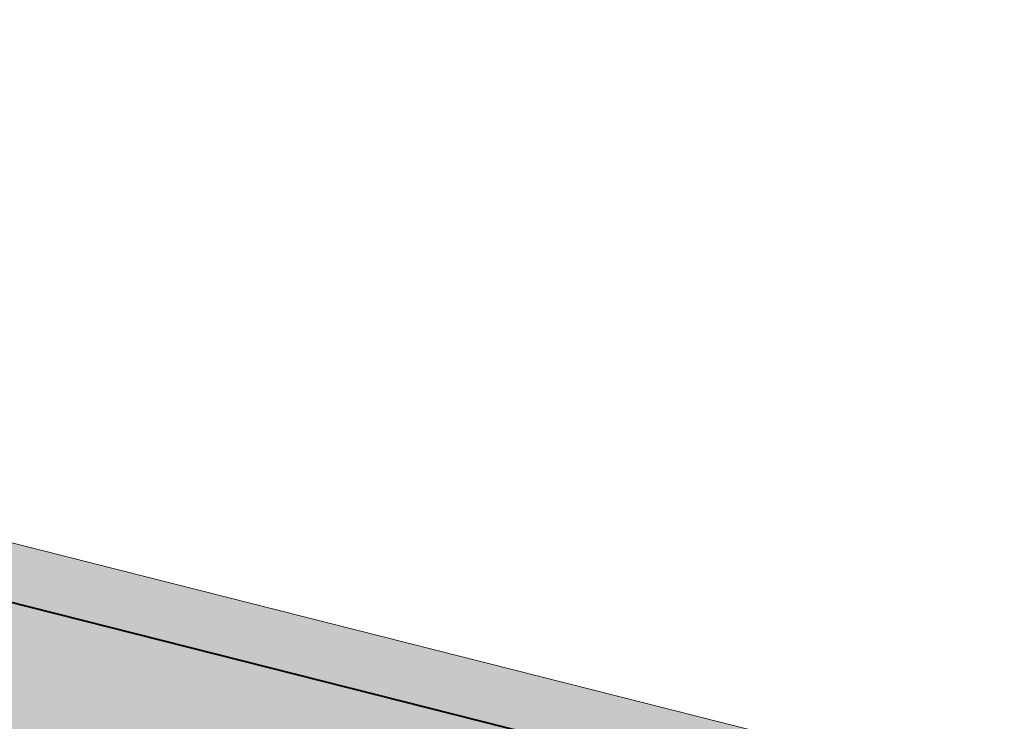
# Model space of a CAD drawing. Header units: metres. Extents: x 538891 to 1080079, y 6588829 to 13178720.
# Tile 44 of 169: x 538981 to 538998, y 6589585 to 6589597. Entities that reach past the tile are written whole.
import ezdxf

# ---------------------------------------------------------------- set-up
doc = ezdxf.new("R2010")
doc.units = ezdxf.units.M
doc.header["$LTSCALE"] = 0.4
doc.layers.add('KOLDE PST', color=7, linetype='Continuous')

# ---------------------------------------------------------------- blocks, each defined once
blk = doc.blocks.new('#9_019061_PP_TL (2D)')
at = {"linetype": 'Continuous', "lineweight": 0, "true_color": 0xffdf7f}
h = blk.add_hatch(color=41, dxfattribs=at)
h.paths.add_polyline_path([(538967.214, 6589597.092), (538966.987, 6589596.17), (538966.692, 6589594.97), (538965.842, 6589591.515), (538963.505, 6589580.654), (538963.324, 6589579.711), (538963.186, 6589578.761), (538963.091, 6589577.806), (538963.039, 6589576.847), (538963.03, 6589575.887), (538963.065, 6589574.927), (538963.143, 6589573.97), (538963.263, 6589573.018), (538965.899, 6589555.426), (538966.225, 6589553.938), (538966.749, 6589552.509), (538967.46, 6589551.162), (538968.346, 6589549.923), (538969.39, 6589548.815), (538970.573, 6589547.857), (538971.875, 6589547.067), (538973.271, 6589546.459), (538977.341, 6589545.253), (538983.169, 6589543.715), (538984.135, 6589543.473), (538985.108, 6589543.259), (538986.086, 6589543.07), (538987.069, 6589542.908), (538988.056, 6589542.773), (538989.046, 6589542.664), (538990.039, 6589542.583), (538991.033, 6589542.528), (538997.305, 6589542.267), (538997.932, 6589542.233), (538998.558, 6589542.181), (538999.182, 6589542.113), (538999.804, 6589542.028), (539000.424, 6589541.926), (539001.04, 6589541.807), (539001.654, 6589541.671), (539002.263, 6589541.519), (539020.534, 6589536.697), (539037.142, 6589531.517), (539038.508, 6589531.125), (539039.891, 6589530.795), (539041.287, 6589530.528), (539042.693, 6589530.325), (539044.108, 6589530.186), (539045.527, 6589530.111), (539046.948, 6589530.101), (539048.369, 6589530.156), (539054.931, 6589530.556), (539054.852, 6589531.854), (539048.289, 6589531.453), (539046.928, 6589531.401), (539045.566, 6589531.411), (539044.206, 6589531.482), (539042.85, 6589531.616), (539041.502, 6589531.81), (539040.164, 6589532.066), (539038.838, 6589532.382), (539037.529, 6589532.758), (539036.943, 6589532.937), (539036.405, 6589533.231), (539035.936, 6589533.626), (539035.557, 6589534.107), (539035.281, 6589534.655), (539035.121, 6589535.247), (539035.084, 6589535.858), (539035.169, 6589536.465), (539042.127, 6589563.958), (539042.26, 6589564.327), (539042.462, 6589564.663), (539042.726, 6589564.953), (539043.042, 6589565.185), (539043.396, 6589565.352), (539043.777, 6589565.446), (539044.169, 6589565.465), (539044.556, 6589565.406), (539048.068, 6589564.518), (539048.63, 6589566.374), (539044.867, 6589569.109), (539045.277, 6589570.711), (538968.865, 6589590.048), (538968.498, 6589590.18), (538968.163, 6589590.381), (538967.874, 6589590.643), (538967.641, 6589590.957), (538967.474, 6589591.309), (538967.378, 6589591.688), (538967.358, 6589592.078), (538967.414, 6589592.464), (538968.476, 6589596.781)])
h.paths.add_polyline_path([(538964.629, 6589580.412), (538964.458, 6589579.52), (538964.328, 6589578.621), (538964.238, 6589577.717), (538964.188, 6589576.81), (538964.18, 6589575.902), (538964.213, 6589574.995), (538964.286, 6589574.089), (538964.401, 6589573.188), (538967.036, 6589555.596), (538967.123, 6589555.102), (538967.234, 6589554.613), (538967.368, 6589554.13), (538967.527, 6589553.654), (538967.709, 6589553.187), (538967.913, 6589552.729), (538968.14, 6589552.282), (538968.389, 6589551.847), (538968.621, 6589551.482), (538968.868, 6589551.127), (538969.129, 6589550.783), (538969.405, 6589550.451), (538969.696, 6589550.13), (538969.999, 6589549.822), (538970.315, 6589549.528), (538970.644, 6589549.247), (538970.958, 6589549.002), (538971.283, 6589548.774), (538971.62, 6589548.562), (538971.967, 6589548.367), (538972.323, 6589548.19), (538972.687, 6589548.03), (538973.059, 6589547.889), (538973.437, 6589547.767), (538977.692, 6589546.505), (538983.501, 6589544.972), (538984.433, 6589544.739), (538985.371, 6589544.532), (538986.315, 6589544.35), (538987.263, 6589544.194), (538988.215, 6589544.063), (538989.17, 6589543.958), (538990.128, 6589543.88), (538991.087, 6589543.827), (538998.822, 6589544.028), (538999.618, 6589543.944), (539032.045, 6589535.738), (539040.46, 6589568.99), (538966.214, 6589587.779)])
at = {"color": 41, "linetype": 'Continuous', "lineweight": 9, "true_color": 0xffdf7f, "flags": 128}
blk.add_lwpolyline([(539045.277, 6589570.711), (538968.865, 6589590.048, -0.412269), (538967.414, 6589592.464), (538968.476, 6589596.781), (538967.214, 6589597.092), (538966.987, 6589596.17), (538966.692, 6589594.97), (538965.842, 6589591.515), (538963.505, 6589580.654, 0.090401), (538963.263, 6589573.018), (538965.899, 6589555.426, 0.27644), (538973.271, 6589546.459), (538977.341, 6589545.253), (538983.169, 6589543.715, 0.054191), (538991.033, 6589542.528), (538997.305, 6589542.267, -0.05419), (539002.263, 6589541.519)], format="xyb", dxfattribs=at)
at = {"color": 5, "linetype": 'Continuous', "lineweight": 40, "true_color": 0x0000ff, "flags": 128}
blk.add_lwpolyline([(538968.476, 6589596.781), (538967.414, 6589592.464, 0.412269), (538968.865, 6589590.048), (539045.277, 6589570.711)], format="xyb", dxfattribs=at)
blk = doc.blocks.new('KOLDE PST TL')
at = {"color": 7}
blk.add_blockref('#9_019061_PP_TL (2D)', (0, 0), dxfattribs=at)
blk = doc.blocks.new('#13_KOLDE TAIM (2D)')
at = {"linetype": 'Continuous', "lineweight": 0, "true_color": 0xc4f877}
h = blk.add_hatch(color=71, dxfattribs=at)
edge = h.paths.add_edge_path()
edge.add_line((539045.535, 6589571.677), (538969.111, 6589591.017))
edge.add_arc((538969.356, 6589591.987), 1, 166.1793, 255.7988, ccw=False)
edge.add_line((538968.385, 6589592.225), (538969.447, 6589596.542))
edge.add_line((538969.447, 6589596.542), (538968.476, 6589596.781))
edge.add_line((538968.476, 6589596.781), (538967.414, 6589592.464))
edge.add_arc((538969.356, 6589591.987), 2, 166.1793, 255.7988)
edge.add_line((538968.865, 6589590.048), (539045.277, 6589570.711))
edge.add_line((539045.277, 6589570.711), (539045.535, 6589571.677))
at = {"color": 71, "linetype": 'Continuous', "lineweight": 5, "true_color": 0xc4f877, "flags": 128}
blk.add_lwpolyline([(539045.535, 6589571.677), (538969.111, 6589591.017, -0.412269), (538968.385, 6589592.225), (538969.447, 6589596.542), (538968.476, 6589596.781), (538967.414, 6589592.464, 0.412269), (538968.865, 6589590.048), (539045.277, 6589570.711)], format="xyb", close=True, dxfattribs=at)
blk = doc.blocks.new('Kolde pst Taim')
at = {"color": 13, "true_color": 0xff4646}
blk.add_blockref('#13_KOLDE TAIM (2D)', (0, 0), dxfattribs=at)

msp = doc.modelspace()

# ---------------------------------------------------------------- block references
at = {"layer": 'KOLDE PST', "color": 7}
for name in ['KOLDE PST TL', 'Kolde pst Taim']:
    msp.add_blockref(name, (0, 0), dxfattribs=at)

doc.saveas('drawing.dxf')
